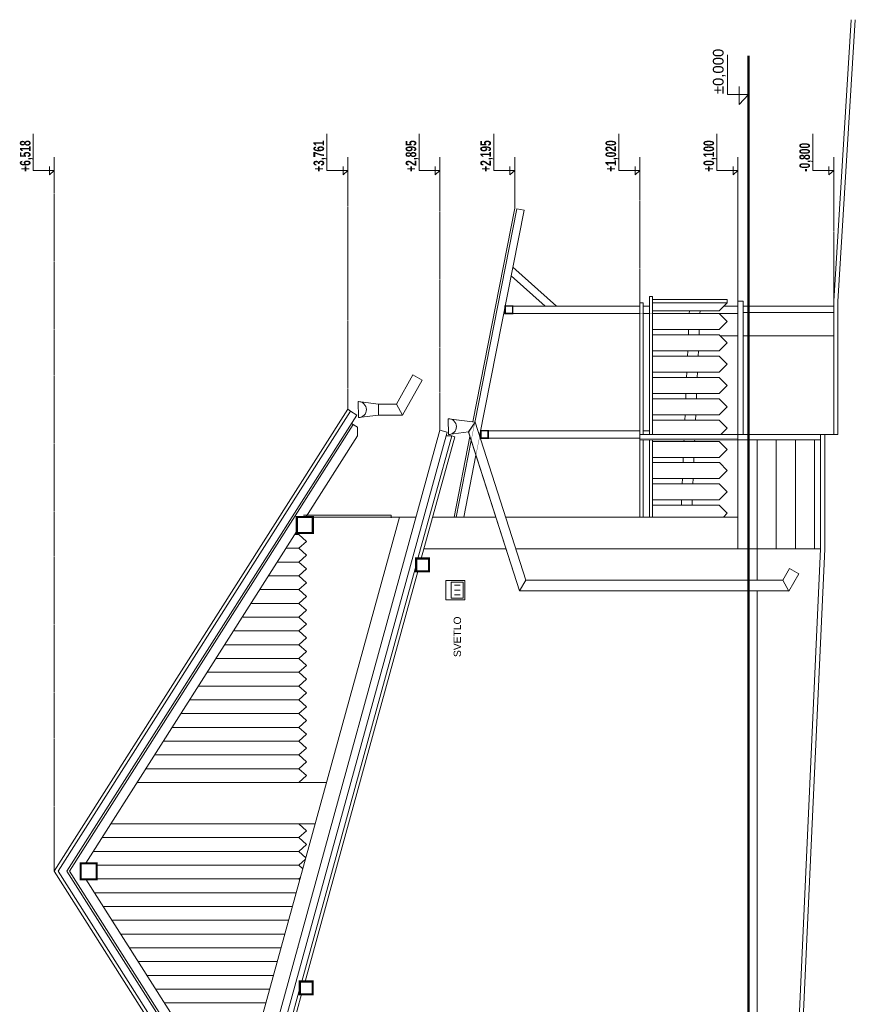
# Model space of a CAD drawing. Header units: millimetres. Extents: x -304119 to 197109, y 7818 to 249585.
# Tile 42 of 42: x 188917 to 196762, y 122270 to 131511. Entities that reach past the tile are written whole.
import ezdxf
from ezdxf.enums import TextEntityAlignment as Align

# ---------------------------------------------------------------- set-up
doc = ezdxf.new("R2010")
doc.units = ezdxf.units.MM
for name, pattern in [('ACAD_ISO12W100', [22, 12, -3, 0.5, -3, 0.5, -3]), ('DASHDOT', [25.4, 12.7, -6.35, 0, -6.35]), ('Dashed', [19.05, 12.7, -6.35])]:
    doc.linetypes.add(name, pattern=pattern)
for name, color, linetype, lineweight in [('AE_JESTVUJUCE STRECHA KROKVA', 252, 'DASHDOT', 5), ('AE_JESTVUJUCE STRECHA OKAPY', 252, 'Continuous', 5), ('AE_JESTVUJUCE STRECHA POMURNICE', 252, 'Continuous', 5), ('AE_JESTVUJUCE STRECHA STENY', 252, 'Dashed', 5), ('AE_JESTVUJUCE STRECHA VAZNICE stredove', 252, 'DASHDOT', 5), ('AE_JESTVUJUCE_Elektroinstalacia', 252, 'Continuous', 5), ('AE_JESTVUJUCE_KOTY', 252, 'Continuous', 5), ('AE_JESTVUJUCE_Tenka čiara 1', 252, 'Continuous', 5), ('AE_JESTVUJUCE_Tenka čiara 2', 252, 'Continuous', 5), ('PREKLAD', 252, 'ACAD_ISO12W100', 5)]:
    doc.layers.add(name, color=color, linetype=linetype, lineweight=lineweight)
doc.styles.add('ARIAL', font='arial.ttf')
doc.styles.add('STYLE2', font='romans.shx', dxfattribs={"width": 0.6})

msp = doc.modelspace()

# ---------------------------------------------------------------- linework, layer by layer
at = {"color": 252, "lineweight": 5, "ltscale": 0.9}
for p, q in [((196722.35215, 131511.00692), (196559.44034, 128868.65681)), ((196559.44034, 128868.65681), (196559.44034, 127618.65681)), ((196436.11946, 126543.65681), (196436.11946, 127618.65681)), ((196152.24326, 120344.15681), (196436.11946, 126543.65681))]:
    msp.add_line(p, q, dxfattribs=at)
at = {"layer": 'AE_JESTVUJUCE STRECHA KROKVA', "color": 252, "linetype": 'Continuous', "lineweight": 5, "const_width": 3}
msp.add_lwpolyline([(193652.7065, 129723.65681), (193086.55266, 126843.65681), (193015.21293, 126843.65681), (193584.02107, 129737.15908)], close=True, dxfattribs=at)
at = {"layer": 'AE_JESTVUJUCE STRECHA KROKVA', "color": 252, "linetype": 'Continuous', "lineweight": 5, "ltscale": 0.9, "const_width": 2}
for points in [[(189277.22757, 123518.65681), (189490.52535, 123518.65681), (189490.52535, 123593.65681), (189538.20764, 123593.65681), (191519.44034, 126709.95939), (191519.44034, 126843.65681), (191604.44034, 126843.65681), (192088.1832, 127604.54125), (192088.1832, 127686.88088), (192032.63533, 127722.19621), (192082.55984, 127800.723), (192023.48749, 127838.27907)], [(190451.75954, 118884.65681), (190751.33716, 119412.67681), (191300.0491, 121408.01884), (191563.09166, 122364.54964), (191547.95003, 122364.54964), (191547.95003, 122424.54964), (191547.95003, 122484.54964), (191596.09123, 122484.54964), (192654.58197, 126333.65681), (192639.44034, 126333.65681), (192639.44034, 126391.73773), (192639.44034, 126453.65681), (192687.58154, 126453.65681), (193001.88317, 127596.58665), (192972.95698, 127604.54125), (192921.10086, 127604.54125), (192930.73823, 127639.5867), (192863.24379, 127658.14743)], [(190985.84493, 120831.1539), (191050.2484, 121065.35138), (190276.10702, 122283.00681), (189538.20764, 123443.65681), (189490.52535, 123443.65681), (189490.52535, 123518.65681), (189277.22757, 123518.65681)]]:
    msp.add_lwpolyline(points, close=True, dxfattribs=at)
at = {"layer": 'AE_JESTVUJUCE STRECHA OKAPY', "color": 252, "lineweight": 5, "ltscale": 0.9}
for points in [[(192511.82587, 127800.11969), (192696.84227, 128127.94076), (192609.75485, 128177.09136), (192454.72046, 127902.39388)], [(192097.62935, 127776.30483), (192285.76933, 127800.11969), (192285.76933, 127902.39388), (192095.82735, 127926.23545)], [(192285.76933, 127800.11969), (192511.82587, 127800.11969), (192454.72046, 127902.39388), (192285.76933, 127902.39388)], [(192943.04169, 127616.48554), (193130.5471, 127641.48012), (193192.68602, 127734.83569), (192941.23899, 127766.47471)], [(193130.08038, 127640.77894), (193610.62224, 126149.50265), (193669.82847, 126249.50265), (193192.68602, 127734.83569)], [(196138.10139, 126147.22847), (196230.60959, 126311.139), (196143.52217, 126360.2896), (196080.99598, 126249.50265)], [(193610.62224, 126149.50265), (196138.10139, 126147.22847), (196080.99598, 126249.50265), (193669.82847, 126249.50265)]]:
    msp.add_lwpolyline(points, close=True, dxfattribs=at)
at = {"layer": 'AE_JESTVUJUCE STRECHA OKAPY', "color": 252, "lineweight": 5, "ltscale": 0.9, "const_width": 5}
for points in [[(192097.62935, 127776.30483, 0.9999155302), (192095.82735, 127926.23545)], [(192943.04767, 127616.51489, 0.9999155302), (192941.24567, 127766.44551)]]:
    msp.add_lwpolyline(points, format="xyb", dxfattribs=at)
at = {"layer": 'AE_JESTVUJUCE STRECHA POMURNICE', "color": 252, "lineweight": 5, "ltscale": 0.9, "const_width": 20}
msp.add_lwpolyline([(191519.44034, 126843.65681), (191519.44034, 126693.65681), (191669.44034, 126693.65681), (191669.44034, 126843.65681)], close=True, dxfattribs=at)
at = {"layer": 'AE_JESTVUJUCE STRECHA STENY', "color": 252, "linetype": 'Continuous', "lineweight": 5, "ltscale": 0.1, "const_width": 2}
for points in [[(195659.44034, 128823.65681), (193545.78343, 128823.65681), (193545.78343, 128753.65681), (195659.44034, 128753.65681)], [(195659.44034, 127653.65681), (193315.78343, 127653.65681), (193315.78343, 127583.65681), (195659.44034, 127583.65681)]]:
    msp.add_lwpolyline(points, close=True, dxfattribs=at)
at = {"layer": 'AE_JESTVUJUCE STRECHA VAZNICE stredove', "color": 252, "linetype": 'Continuous', "lineweight": 5, "ltscale": 0.9}
for points, const_width in [([(193547.38198, 129187.87552), (193955.78343, 128823.65681), (193850.61248, 128823.65681), (193531.69429, 129108.07297)], 2), ([(193545.78343, 128823.65681), (193475.78343, 128823.65681), (193475.78343, 128753.65681), (193545.78343, 128753.65681)], 15), ([(193315.78343, 127653.65681), (193245.78343, 127653.65681), (193245.78343, 127583.65681), (193315.78343, 127583.65681)], 15), ([(192759.44034, 126453.65681), (192759.44034, 126333.65681), (192639.44034, 126333.65681), (192639.44034, 126453.65681)], 20), ([(189640.52535, 123443.65681), (189640.52535, 123593.65681), (189490.52535, 123593.65681), (189490.52535, 123443.65681)], 20), ([(191547.95003, 122363.65681), (191667.95003, 122363.65681), (191667.95003, 122483.65681), (191547.95003, 122483.65681)], 20)]:
    msp.add_lwpolyline(points, close=True, dxfattribs=dict(at, const_width=const_width))
at = {"layer": 'AE_JESTVUJUCE_Elektroinstalacia', "color": 252, "lineweight": 5, "ltscale": 0.9}
for p, q in [((192998.78471, 126202.70327), (193053.57137, 126202.70327)), ((192998.78471, 126157.28801), (193053.57137, 126157.28801)), ((192998.78471, 126113.3145), (193053.57137, 126113.3145))]:
    msp.add_line(p, q, dxfattribs=at)
for points in [[(192917.57825, 126067.08003), (192917.57825, 126246.60498), (193097.1032, 126246.60498), (193097.1032, 126067.08003)], [(192969.55062, 126082.23114), (192969.55062, 126233.327), (193080.27735, 126233.327), (193080.27735, 126082.23114)]]:
    msp.add_lwpolyline(points, close=True, dxfattribs=at)
at = {"layer": 'AE_JESTVUJUCE_KOTY', "color": 252, "lineweight": 5, "ltscale": 100}
for p, q in [((189044.87714, 130096.68621), (189044.87714, 130440.69663)), ((191801.36997, 130096.68621), (191801.36997, 130440.69663)), ((192666.44299, 130096.68621), (192666.44299, 130440.69663)), ((193367.59586, 130096.68621), (193367.59586, 130440.69663)), ((194542.63954, 130096.68621), (194542.63954, 130440.69663)), ((195462.63954, 130096.68621), (195462.63954, 130440.69663)), ((196362.63954, 130096.68621), (196362.63954, 130440.69663)), ((189241.67794, 130221.68621), (189241.67794, 129971.68621)), ((191998.17077, 130221.68621), (191998.17077, 129971.68621)), ((192863.24379, 130221.68621), (192863.24379, 129971.68621)), ((193564.39666, 130221.68621), (193564.39666, 129971.68621)), ((194739.44034, 130221.68621), (194739.44034, 129971.68621)), ((195659.44034, 130221.68621), (195659.44034, 129971.68621)), ((196559.44034, 130221.68621), (196559.44034, 129971.68621)), ((189196.6237, 130054.79083), (189196.6237, 130134.72116)), ((191953.11653, 130054.79083), (191953.11653, 130134.72116)), ((192818.18955, 130054.79083), (192818.18955, 130134.72116)), ((193519.34242, 130054.79083), (193519.34242, 130134.72116)), ((194694.3861, 130054.79083), (194694.3861, 130134.72116)), ((195614.3861, 130054.79083), (195614.3861, 130134.72116)), ((196514.3861, 130054.79083), (196514.3861, 130134.72116)), ((189241.67794, 130096.68621), (189044.87714, 130096.68621)), ((189241.67794, 130096.68621), (189196.6237, 130054.79083)), ((191998.17077, 130096.68621), (191801.36997, 130096.68621)), ((191998.17077, 130096.68621), (191953.11653, 130054.79083)), ((192863.24379, 130096.68621), (192666.44299, 130096.68621)), ((192863.24379, 130096.68621), (192818.18955, 130054.79083)), ((193564.39666, 130096.68621), (193367.59586, 130096.68621)), ((193564.39666, 130096.68621), (193519.34242, 130054.79083)), ((194739.44034, 130096.68621), (194542.63954, 130096.68621)), ((194739.44034, 130096.68621), (194694.3861, 130054.79083)), ((195659.44034, 130096.68621), (195462.63954, 130096.68621)), ((195659.44034, 130096.68621), (195614.3861, 130054.79083)), ((196559.44034, 130096.68621), (196362.63954, 130096.68621)), ((196559.44034, 130096.68621), (196514.3861, 130054.79083))]:
    msp.add_line(p, q, dxfattribs=at)
at = {"layer": 'AE_JESTVUJUCE_KOTY', "color": 252, "linetype": 'DASHDOT', "lineweight": 5, "ltscale": 3, "const_width": 20}
msp.add_lwpolyline([(195759.44034, 131171.87119), (195759.44034, 111404.75862)], dxfattribs=at)
at = {"layer": 'AE_JESTVUJUCE_KOTY', "color": 252, "linetype": 'Dashed', "lineweight": 5, "ltscale": 0.5}
for points in [[(189241.67794, 123518.65681), (189241.67794, 129971.68621)], [(191998.17077, 127854.37452), (191998.17077, 129971.68621)], [(192863.24379, 127658.14743), (192863.24379, 129971.68621)], [(193564.39666, 129741.01687), (193564.39666, 129971.68621)], [(194739.44034, 128853.65681), (194739.44034, 129971.68621)], [(196559.44034, 128543.65681), (196559.44034, 129971.68621)]]:
    msp.add_lwpolyline(points, dxfattribs=at)
at = {"layer": 'AE_JESTVUJUCE_Tenka čiara 1', "color": 252, "lineweight": 5, "ltscale": 0.9}
for p, q in [((192404.44034, 126861.38422), (191581.44054, 126861.38422)), ((192404.44034, 126836.38422), (192404.44034, 126861.38422)), ((191539.44034, 126679.40681), (191500.01612, 126679.40681)), ((191609.44034, 126614.65681), (191539.44034, 126679.40681)), ((191609.44034, 126614.65681), (191539.44034, 126550.20681)), ((191539.44034, 126550.05681), (191417.78006, 126550.05681)), ((191609.44034, 126485.30681), (191539.44034, 126550.05681)), ((191539.44034, 126420.70681), (191335.544, 126420.70681)), ((191609.44034, 126485.30681), (191539.44034, 126420.85681)), ((191609.44034, 126356.10681), (191539.44034, 126420.85681)), ((191609.44034, 126356.10681), (191539.44034, 126291.65681)), ((191539.27818, 126291.65681), (191253.49866, 126291.65681)), ((191609.27742, 126226.75681), (191539.27742, 126291.50681)), ((191539.27742, 126162.15681), (191171.16724, 126162.15681)), ((191609.27742, 126226.75681), (191539.27742, 126162.30681)), ((191609.27742, 126097.55681), (191539.27742, 126162.30681)), ((191609.27742, 126097.55681), (191539.27742, 126033.10681)), ((191539.27742, 126032.95681), (191089.02654, 126032.95681)), ((191609.27742, 125968.35681), (191539.27742, 126033.10681)), ((191609.27742, 125968.35681), (191539.27742, 125903.90681)), ((191539.27742, 125903.75681), (191016.04085, 125903.75681)), ((191609.27742, 125839.15681), (191539.27742, 125903.90681)), ((191539.27742, 125774.55681), (190933.90015, 125774.55681)), ((191609.27742, 125839.15681), (191539.27742, 125774.70681)), ((191609.44034, 125709.80681), (191539.44034, 125774.55681)), ((191609.44034, 125709.80681), (191539.44034, 125645.35681)), ((191539.44034, 125645.20681), (190842.50909, 125645.20681)), ((191609.44034, 125580.45681), (191539.44034, 125645.20681)), ((191539.44034, 125515.85681), (190760.27303, 125515.85681)), ((191609.44034, 125580.45681), (191539.44034, 125516.00681)), ((191609.44034, 125451.10681), (191539.44034, 125515.85681)), ((191609.44034, 125451.10681), (191539.44034, 125386.65681)), ((191539.44034, 125386.50681), (190678.03696, 125386.50681)), ((191609.44034, 125321.75681), (191539.44034, 125386.50681)), ((191609.44034, 125321.75681), (191539.44034, 125257.30681)), ((191539.44034, 125257.15681), (190595.8009, 125257.15681)), ((191609.44034, 125192.40681), (191539.44034, 125257.15681)), ((191539.44034, 125127.80681), (190513.56484, 125127.80681)), ((191609.44034, 125192.40681), (191539.44034, 125127.95681)), ((191609.44034, 125063.05681), (191539.44034, 125127.80681)), ((191609.44034, 125063.05681), (191539.44034, 124998.60681)), ((191539.44034, 124998.45681), (190431.32878, 124998.45681)), ((191609.44034, 124933.70681), (191539.44034, 124998.45681)), ((191539.44034, 124869.10681), (190349.09272, 124869.10681)), ((191609.44034, 124933.70681), (191539.44034, 124869.25681)), ((191609.44034, 124804.50681), (191539.44034, 124869.25681)), ((191609.44034, 124804.50681), (191539.44034, 124740.05681)), ((191539.44034, 124739.90681), (190266.95202, 124739.90681)), ((191609.44034, 124675.15681), (191539.44034, 124739.90681)), ((191609.44034, 124675.15681), (191539.44034, 124610.70681)), ((191539.44034, 124610.55681), (190184.71596, 124610.55681)), ((191609.44034, 124545.80681), (191539.44034, 124610.55681)), ((191539.44034, 124481.20681), (190102.4799, 124481.20681)), ((191609.44034, 124545.80681), (191539.44034, 124481.35681)), ((191609.44034, 124416.60681), (191539.44034, 124481.35681)), ((191609.44034, 124416.60681), (191539.44034, 124352.15681)), ((191798.49855, 124352.00681), (190020.3392, 124352.00681)), ((191691.78618, 123963.95681), (189773.63102, 123963.95681)), ((191609.44034, 123899.20681), (191539.44034, 123963.95681)), ((191539.44034, 123834.60681), (189691.39496, 123834.60681)), ((191609.44034, 123899.20681), (191539.44034, 123834.75681)), ((191609.44034, 123770.00681), (191539.44034, 123834.75681)), ((191609.44034, 123770.00681), (191539.44034, 123705.55681)), ((191539.44034, 123705.40681), (189609.25426, 123705.40681)), ((191604.21023, 123645.49467), (191539.44034, 123705.40681)), ((191539.44034, 123576.20681), (189640.52535, 123576.20681)), ((191600.6556, 123632.56858), (191539.44034, 123576.20681)), ((191575.88702, 123542.49984), (191539.44034, 123576.05681)), ((191553.04656, 123459.44257), (191539.44034, 123446.85681)), ((191539.44034, 123446.85681), (189640.52535, 123446.85681)), ((191547.50289, 123439.28351), (191539.44034, 123446.70681)), ((191514.01474, 123317.50681), (189618.40926, 123317.50681)), ((191478.4852, 123188.30681), (189700.54996, 123188.30681)), ((191442.91441, 123058.95681), (189782.78602, 123058.95681)), ((191407.34362, 122929.60681), (189865.02208, 122929.60681)), ((191371.77283, 122800.25681), (189947.25814, 122800.25681)), ((191539.44034, 122800.25681), (191539.27742, 122800.25681)), ((191336.20204, 122670.90681), (190029.4942, 122670.90681)), ((191300.67251, 122541.70681), (190111.6349, 122541.70681)), ((191265.10172, 122412.35681), (190193.87096, 122412.35681)), ((191229.53093, 122283.00681), (190276.10702, 122283.00681))]:
    msp.add_line(p, q, dxfattribs=at)
at = {"layer": 'AE_JESTVUJUCE_Tenka čiara 2', "color": 252, "lineweight": 5, "ltscale": 0.9}
for p, q in [((196762.4281, 131511.00692), (196599.36453, 128866.19532)), ((193170.56831, 127737.6292), (193564.39666, 129741.01687)), ((193189.44464, 127729.96594), (193584.02107, 129737.15908)), ((193235.52577, 127601.47657), (193652.7065, 129723.65681)), ((193652.7065, 129723.65681), (193584.02107, 129737.15908)), ((193955.78343, 128823.65681), (193547.38198, 129187.87552)), ((193850.61248, 128823.65681), (193531.69429, 129108.07297)), ((194829.44034, 128823.65681), (194829.44034, 128913.65681)), ((194859.44034, 128913.65681), (194829.44034, 128913.65681)), ((194859.44034, 128883.65681), (194859.44034, 128913.65681)), ((193475.78343, 128753.65681), (193475.78343, 128823.65681)), ((193475.78343, 128823.65681), (193545.78343, 128823.65681)), ((193545.78343, 128823.65681), (193545.78343, 128753.65681)), ((194739.44034, 128823.65681), (193545.78343, 128823.65681)), ((194769.44034, 128853.65681), (194739.44034, 128853.65681)), ((194739.44034, 128853.65681), (194739.44034, 128823.65681)), ((194739.44034, 127583.65681), (194739.44034, 128823.65681)), ((194769.44034, 128823.65681), (194769.44034, 128853.65681)), ((194769.44034, 127618.65681), (194769.44034, 128823.65681)), ((194829.44034, 128823.65681), (194769.44034, 128823.65681)), ((194829.44034, 127618.65681), (194829.44034, 128823.65681)), ((194859.44034, 128883.65681), (195559.44034, 128883.65681)), ((194859.44034, 128853.65681), (194859.44034, 128883.65681)), ((194859.44034, 128853.65681), (194859.44034, 128823.65681)), ((194859.44034, 128853.65681), (195559.44034, 128853.65681)), ((194859.44034, 127618.65681), (194859.44034, 128823.65681)), ((195484.44034, 128778.65681), (195559.44034, 128853.65681)), ((195659.44034, 128823.65681), (195529.44034, 128823.65681)), ((195559.44034, 128883.65681), (195559.44034, 128853.65681)), ((195709.44034, 128868.65681), (195659.44034, 128868.65681)), ((195659.44034, 127618.65681), (195659.44034, 128868.65681)), ((195709.44034, 127618.65681), (195709.44034, 128868.65681)), ((195709.44034, 128823.65681), (196559.44034, 128823.65681)), ((196599.44034, 128868.65681), (196599.44034, 127618.65681)), ((193545.78343, 128753.65681), (193475.78343, 128753.65681)), ((194739.44034, 128753.65681), (193545.78343, 128753.65681)), ((194829.44034, 128753.65681), (194769.44034, 128753.65681)), ((195204.35643, 128778.65681), (194859.44034, 128778.65681)), ((195203.32702, 128753.65681), (194859.44034, 128753.65681)), ((195203.32702, 128753.65681), (194859.44034, 128753.65681)), ((195203.32702, 128753.65681), (195204.35643, 128778.65681)), ((195484.44034, 128753.65681), (195203.32702, 128753.65681)), ((195484.44034, 128778.65681), (195204.35643, 128778.65681)), ((195303.41176, 128753.65681), (195304.44117, 128778.65681)), ((195659.44034, 128753.65681), (195303.41176, 128753.65681)), ((195484.44034, 128753.65681), (195559.44034, 128678.65681)), ((195709.44034, 128763.65681), (196559.44034, 128763.65681)), ((195484.44034, 128603.65681), (195559.44034, 128678.65681)), ((195197.15055, 128603.65681), (194859.44034, 128603.65681)), ((195195.09172, 128553.65681), (194859.44034, 128553.65681)), ((195195.09172, 128553.65681), (195197.15055, 128603.65681)), ((195484.44034, 128553.65681), (195195.09172, 128553.65681)), ((195484.44034, 128603.65681), (195197.15055, 128603.65681)), ((195295.17646, 128553.65681), (195297.23529, 128603.65681)), ((195484.44034, 128553.65681), (195494.44034, 128543.65681)), ((195484.44034, 128553.65681), (195559.44034, 128478.65681)), ((195659.44034, 128543.65681), (195494.44034, 128543.65681)), ((196559.44034, 128543.65681), (195709.44034, 128543.65681)), ((195484.44034, 128403.65681), (195559.44034, 128478.65681)), ((195188.91525, 128403.65681), (194859.44034, 128403.65681)), ((195186.85643, 128353.65681), (195188.91525, 128403.65681)), ((195484.44034, 128403.65681), (195188.91525, 128403.65681)), ((195286.94117, 128353.65681), (195288.99999, 128403.65681)), ((195186.85643, 128353.65681), (194859.44034, 128353.65681)), ((195484.44034, 128353.65681), (195186.85643, 128353.65681)), ((195484.44034, 128353.65681), (195559.44034, 128278.65681)), ((195484.44034, 128203.65681), (195559.44034, 128278.65681)), ((192454.72046, 127902.39388), (192609.75485, 128177.09136)), ((192609.75485, 128177.09136), (192696.84227, 128127.94076)), ((195180.67996, 128203.65681), (194859.44034, 128203.65681)), ((195178.62113, 128153.65681), (195180.67996, 128203.65681)), ((195484.44034, 128203.65681), (195180.67996, 128203.65681)), ((195278.70587, 128153.65681), (195280.7647, 128203.65681)), ((192511.82587, 127800.11969), (192696.84227, 128127.94076)), ((195484.44034, 128153.65681), (194859.44034, 128153.65681)), ((195484.44034, 128153.65681), (195559.44034, 128078.65681)), ((195484.44034, 128003.65681), (195559.44034, 128078.65681)), ((195172.44466, 128003.65681), (194859.44034, 128003.65681)), ((195170.38584, 127953.65681), (195172.44466, 128003.65681)), ((195484.44034, 128003.65681), (195172.44466, 128003.65681)), ((195270.47058, 127953.65681), (195272.5294, 128003.65681)), ((192097.6297, 127776.27556), (192095.827, 127926.26473)), ((192096.72835, 127926.27014), (192285.76933, 127902.39388)), ((192285.76933, 127902.39388), (192285.76933, 127800.11969)), ((192285.76933, 127902.39388), (192454.72046, 127902.39388)), ((192454.72046, 127902.39388), (192511.82587, 127800.11969)), ((195484.44034, 127953.65681), (194859.44034, 127953.65681)), ((195484.44034, 127953.65681), (195559.44034, 127878.65681)), ((191998.17077, 127854.37452), (189241.67794, 123518.65681)), ((192023.48749, 127838.27907), (189277.22757, 123518.65681)), ((192082.55984, 127800.723), (189360.17671, 123518.65681)), ((192023.48749, 127838.27907), (191998.17077, 127854.37452)), ((192023.48749, 127838.27907), (192082.55984, 127800.723)), ((195164.20937, 127803.65681), (194859.44034, 127803.65681)), ((195162.15055, 127753.65681), (195164.20937, 127803.65681)), ((195484.44034, 127803.65681), (195164.20937, 127803.65681)), ((195262.23529, 127753.65681), (195264.29411, 127803.65681)), ((195484.44034, 127803.65681), (195559.44034, 127878.65681)), ((192049.51315, 127711.4659), (189383.87646, 123518.65681)), ((192088.1832, 127686.88088), (192032.63533, 127722.19621)), ((192097.6297, 127776.27556), (192285.76933, 127800.11969)), ((192285.76933, 127800.11969), (192511.82587, 127800.11969)), ((192943.04169, 127616.48554), (192941.23899, 127766.47471)), ((192942.14034, 127766.48012), (193192.68602, 127734.83569)), ((193130.5471, 127641.48012), (193192.68602, 127734.83569)), ((193192.68602, 127734.83569), (193669.82847, 126249.50265)), ((195484.44034, 127753.65681), (194859.44034, 127753.65681)), ((195484.44034, 127753.65681), (195559.44034, 127678.65681)), ((190449.44176, 118880.57161), (192863.24379, 127658.14743)), ((190590.32628, 119128.88737), (192930.73823, 127639.5867)), ((192088.1832, 127686.88088), (192088.1832, 127604.54125)), ((192930.73823, 127639.5867), (192863.24379, 127658.14743)), ((192942.26045, 127681.48622), (192943.03282, 127684.29486)), ((192943.04169, 127616.48554), (193130.5471, 127641.48012)), ((193130.5471, 127641.48012), (193610.62224, 126149.50265)), ((194739.44034, 127653.65681), (193245.78343, 127653.65681)), ((193245.78343, 127583.65681), (193245.78343, 127653.65681)), ((193315.78343, 127653.65681), (193315.78343, 127583.65681)), ((194739.44034, 127618.65681), (196599.44034, 127618.65681)), ((194829.44034, 127653.65681), (194769.44034, 127653.65681)), ((195499.44034, 127618.65681), (195559.44034, 127678.65681)), ((196476.11946, 126543.65681), (196476.11946, 127618.65681)), ((192088.1832, 127604.54125), (191604.44034, 126843.65681)), ((192656.46787, 126453.65681), (192972.95698, 127604.54125)), ((192687.58154, 126453.65681), (193001.88317, 127596.58665)), ((192921.10086, 127604.54125), (192972.95698, 127604.54125)), ((192972.95698, 127604.54125), (193001.88317, 127596.58665)), ((192994.83015, 126843.65681), (193143.65757, 127600.73542)), ((193015.21293, 126843.65681), (193156.31033, 127561.41316)), ((194739.44034, 127583.65681), (193241.25012, 127583.65681)), ((194739.44034, 126843.65681), (194739.44034, 127583.65681)), ((195659.44034, 127568.65681), (194739.44034, 127568.65681)), ((194769.44034, 126843.65681), (194769.44034, 127568.65681)), ((194829.44034, 126843.65681), (194829.44034, 127568.65681)), ((195484.44034, 127553.65681), (194856.94034, 127553.65681)), ((194859.44034, 126843.65681), (194859.44034, 127568.65681)), ((195153.91525, 127553.65681), (195154.5329, 127568.65681)), ((195253.99999, 127553.65681), (195254.61764, 127568.65681)), ((195484.44034, 127553.65681), (195559.44034, 127478.65681)), ((195659.44034, 126543.65681), (195659.44034, 127568.65681)), ((196436.11946, 127568.65681), (195659.44034, 127568.65681)), ((195839.44034, 126543.65681), (195839.44034, 127568.65681)), ((196019.44034, 126543.65681), (196019.44034, 127568.65681)), ((196199.44034, 126543.65681), (196199.44034, 127568.65681)), ((196379.44034, 126543.65681), (196379.44034, 127568.65681)), ((195484.44034, 127403.65681), (195559.44034, 127478.65681)), ((193086.55266, 126843.65681), (193200.595, 127423.78527)), ((195147.73878, 127403.65681), (194859.44034, 127403.65681)), ((195486.94034, 127353.65681), (194859.44034, 127353.65681)), ((195145.67996, 127353.65681), (195147.73878, 127403.65681)), ((195484.44034, 127403.65681), (195147.73878, 127403.65681)), ((195245.7647, 127353.65681), (195247.82352, 127403.65681)), ((195486.94034, 127353.65681), (195559.44034, 127281.15681)), ((195484.44034, 127206.15681), (195559.44034, 127281.15681)), ((195484.44034, 127206.15681), (194859.44034, 127206.15681)), ((195484.44034, 127153.65681), (194859.44034, 127153.65681)), ((195137.44466, 127153.65681), (195139.60643, 127206.15681)), ((195237.5294, 127153.65681), (195239.69117, 127206.15681)), ((195484.44034, 127153.65681), (195559.44034, 127078.65681)), ((195484.44034, 127003.65681), (195559.44034, 127078.65681)), ((195131.26819, 127003.65681), (194859.44034, 127003.65681)), ((195129.20937, 126953.65681), (195131.26819, 127003.65681)), ((195484.44034, 127003.65681), (195131.26819, 127003.65681)), ((195229.29411, 126953.65681), (195231.35293, 127003.65681)), ((195484.44034, 126953.65681), (194859.44034, 126953.65681)), ((195484.44034, 126953.65681), (195559.44034, 126878.65681)), ((195524.44034, 126843.65681), (195559.44034, 126878.65681)), ((190941.65259, 121236.16291), (192483.69341, 126843.65681)), ((191519.44034, 126693.65681), (191519.44034, 126843.65681)), ((191669.44034, 126843.65681), (191519.44034, 126843.65681)), ((191669.44034, 126843.65681), (192639.26178, 126843.65681)), ((191669.44034, 126693.65681), (191669.44034, 126843.65681)), ((191669.44034, 126693.65681), (191669.44034, 126843.65681)), ((191669.44034, 126787.74041), (191669.44034, 126693.65681)), ((192794.83015, 126843.65681), (193387.26354, 126843.65681)), ((193478.96476, 126843.65681), (195659.44034, 126843.65681)), ((191519.44034, 126709.95939), (189538.20764, 123593.65681)), ((191669.44034, 126693.65681), (191519.44034, 126693.65681)), ((193483.79485, 126543.65681), (192712.33122, 126543.65681)), ((196436.11946, 126543.65681), (193575.33557, 126543.65681)), ((195839.44034, 126543.65681), (195839.44034, 126249.50265)), ((196192.28517, 120344.15681), (196476.07759, 126541.82712)), ((192639.44034, 126393.65681), (192639.44034, 126453.65681)), ((192639.44034, 126453.65681), (192759.44034, 126453.65681)), ((192759.44034, 126333.65681), (192759.44034, 126453.65681)), ((191564.97756, 122484.54964), (192639.44034, 126391.73773)), ((191596.09123, 122484.54964), (192654.58197, 126333.65681)), ((192639.44034, 126393.65681), (192639.44034, 126333.65681)), ((192639.44034, 126333.65681), (192759.44034, 126333.65681)), ((196080.99598, 126249.50265), (196143.52217, 126360.2896)), ((196143.52217, 126360.2896), (196230.60959, 126311.139)), ((193669.82847, 126249.50265), (193610.62224, 126149.50265)), ((193669.82847, 126249.50265), (196080.99598, 126249.50265)), ((196080.99598, 126249.50265), (196138.10139, 126147.22847)), ((196138.10139, 126147.22847), (196230.60959, 126311.139)), ((193610.62224, 126149.50265), (196139.3849, 126149.50265)), ((195839.44034, 126149.50265), (195839.44034, 121094.15681)), ((189490.52535, 123443.65681), (189490.52535, 123593.65681)), ((189640.52535, 123593.65681), (189490.52535, 123593.65681)), ((189640.52535, 123443.65681), (189640.52535, 123593.65681)), ((189640.52535, 123443.65681), (189640.52535, 123593.65681)), ((190975.11102, 120792.12098), (189241.67794, 123518.65681)), ((190985.84493, 120831.1539), (189277.22757, 123518.65681)), ((191010.89072, 120922.2307), (189360.17671, 123518.65681)), ((191018.04666, 120948.25264), (189383.87646, 123518.65681)), ((189640.52535, 123537.74041), (189640.52535, 123443.65681)), ((189640.52535, 123443.65681), (189490.52535, 123443.65681)), ((191050.2484, 121065.35138), (189538.20764, 123443.65681)), ((191547.95003, 122424.54964), (191547.95003, 122484.54964)), ((191547.95003, 122484.54964), (191667.95003, 122484.54964)), ((191667.95003, 122364.54964), (191667.95003, 122484.54964)), ((191268.93543, 121408.01884), (191547.95003, 122422.63056)), ((191300.0491, 121408.01884), (191563.09166, 122364.54964)), ((191547.95003, 122424.54964), (191547.95003, 122364.54964)), ((191547.95003, 122364.54964), (191667.95003, 122364.54964))]:
    msp.add_line(p, q, dxfattribs=at)
msp.add_lwpolyline([(195659.44034, 127568.65681), (195659.44034, 129971.68621)], dxfattribs=at)
for centre in [(192096.72835, 127851.27014), (192942.14034, 127691.48012)]:
    msp.add_arc(centre, 75, 270.688595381, 90.688595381, dxfattribs=at)
at = {"layer": 'PREKLAD', "color": 252, "linetype": 'Continuous', "lineweight": 5, "ltscale": 0.9}
for p, q in [((195561.70273, 130808.23751), (195561.70273, 131180.87639)), ((195671.44972, 130716.18675), (195671.44972, 130883.65249)), ((195759.44034, 130893.23751), (195759.44034, 130673.23751)), ((195561.70273, 130808.23751), (195759.44034, 130808.23751)), ((195759.44034, 130808.23751), (195671.44972, 130716.18675))]:
    msp.add_line(p, q, dxfattribs=at)

# ---------------------------------------------------------------- texts
at = {"layer": 'AE_JESTVUJUCE_Elektroinstalacia', "color": 252, "lineweight": 5, "ltscale": 0.9, "style": 'ARIAL'}
msp.add_text('SVETLO', height=69.076379, rotation=90.002871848, dxfattribs=at).set_placement((193025.72853, 125909.85317), align=Align.MIDDLE_RIGHT)
at = {"layer": 'AE_JESTVUJUCE_KOTY', "color": 252, "lineweight": 5, "ltscale": 0.9, "char_height": 100, "attachment_point": 1, "rotation": 90, "style": 'STYLE2'}
for s, insert in [('{\\fArial Black|b0|i0|c238|p34;+6,518}', (188919.04919, 130082.89689)), ('{\\fArial Black|b0|i0|c238|p34;+3,761}', (191675.54202, 130082.89689)), ('{\\fArial Black|b0|i0|c238|p34;+2,895}', (192540.61504, 130082.89689)), ('{\\fArial Black|b0|i0|c238|p34;+2,195}', (193241.76791, 130082.89689)), ('{\\fArial Black|b0|i0|c238|p34;+1,020}', (194416.81159, 130082.89689)), ('{\\fArial Black|b0|i0|c238|p34;+0,100}', (195336.81159, 130082.89689)), ('{\\fArial Black|b0|i0|c238|p34;-0,800}', (196236.81159, 130082.89689))]:
    msp.add_mtext_dynamic_manual_height_columns(s, width=1590, gutter_width=5, heights=[0], dxfattribs=dict(at, insert=insert))
at = {"layer": 'PREKLAD', "color": 252, "linetype": 'Continuous', "lineweight": 5, "ltscale": 0.9, "style": 'ARIAL'}
msp.add_text('±0,000', height=100, rotation=90, dxfattribs=at).set_placement((195525.40483, 130811.8191))

doc.saveas('drawing.dxf')
